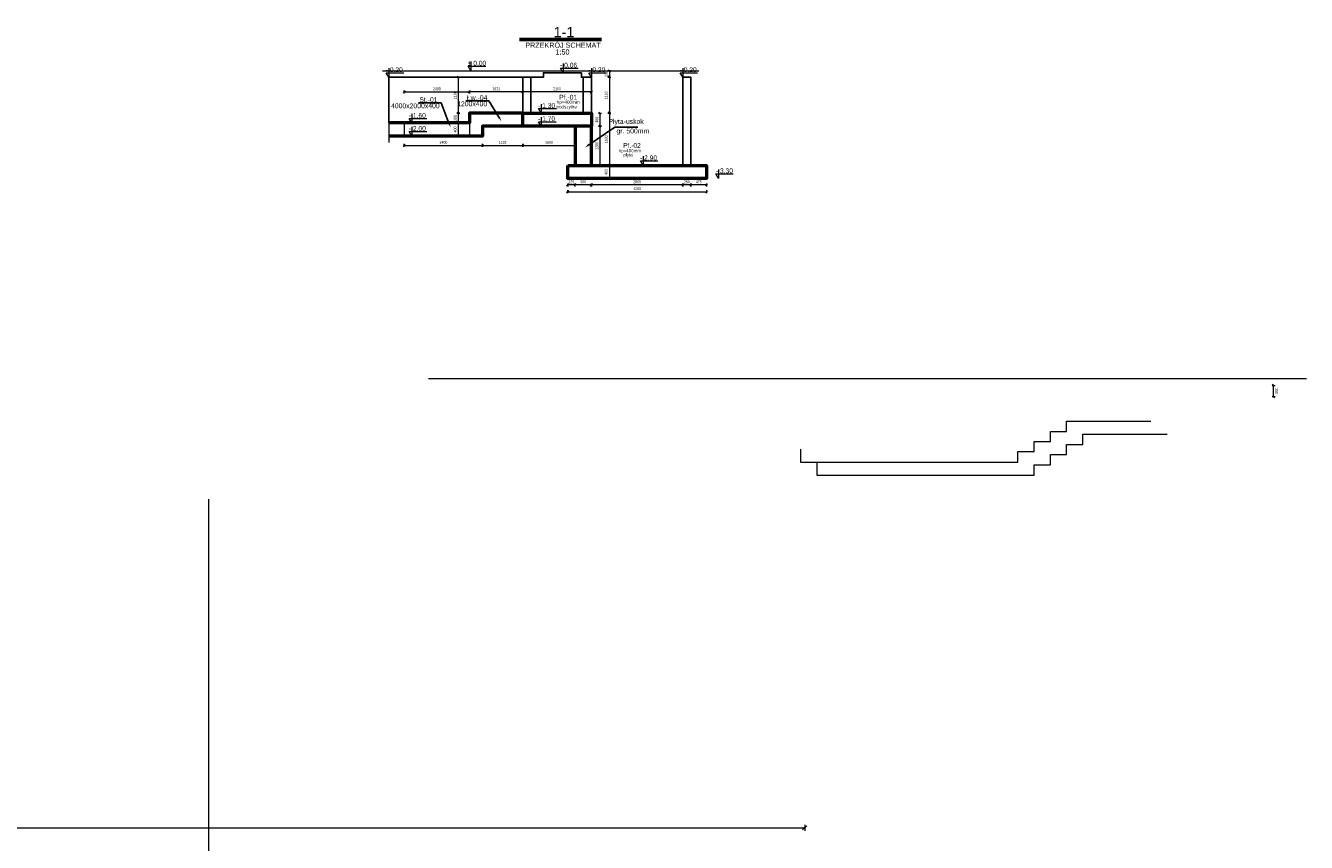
# Model space of a CAD drawing. Header units: millimetres. Extents: x -1893473 to 942156, y -568027 to 942944.
# Tile 56 of 256: x -98819 to -59588, y -260686 to -235667. Entities that reach past the tile are written whole.
import ezdxf
from ezdxf import colors
from ezdxf.entities.mleader import LeaderData, LeaderLine
from ezdxf.math import Vec2, Vec3

# ---------------------------------------------------------------- set-up
doc = ezdxf.new("R2010")
doc.units = ezdxf.units.MM
doc.header["$LTSCALE"] = 0.2
for name, color, linetype, lineweight in [('P-Linia1', 3, 'Continuous', 53), ('P-Linia3', 6, 'Continuous', 60), ('P-Opis', 1, 'Continuous', 9), ('P-Opis fundamenty', 193, 'Continuous', 9), ('P-Opis nadproża systemowe', 11, 'Continuous', 9), ('P-Opis ściany', 6, 'Continuous', 9), ('P-Wymiar', 142, 'Continuous', 9), ('P-Ściana żelbetowa', 50, 'Continuous', 30)]:
    doc.layers.add(name, color=color, linetype=linetype, lineweight=lineweight)
doc.styles.add('_Fd Opis', font='arial.ttf')
doc.styles.add('CDMSTYLE', font='arial.ttf', dxfattribs={"width": 0.8})
doc.styles.add('ROMANS', font='arial.ttf', dxfattribs={"width": 0.7})
doc.styles.get("Standard").update_dxf_attribs({"font": 'arial.ttf', "height": 25})
doc.dimstyles.new('A100', dxfattribs={"dimscale": 100, "dimtxt": 1.75, "dimasz": 0.05, "dimexe": 0, "dimexo": 0, "dimgap": 1, "dimtad": 1, "dimdec": 0, "dimrnd": 1, "dimdsep": 46, "dimtxsty": 'ROMANS', "dimblk": '[[[[[[[[', "dimcen": 2, "dimdle": 2, "dimse1": 1, "dimse2": 1, "dimclrd": 256, "dimclrt": 1, "dimadec": 0, "dimazin": 0, "dimtfac": 1, "dimtdec": 0, "dimtix": 1, "dimtmove": 2, "dimatfit": 3, "dimldrblk": '[[[[[[[[', "dimfxl": 1, "dimtvp": 0.6, "dimtolj": 1, "dimlwd": 9, "dimarcsym": 0})
doc.dimstyles.new('A50', dxfattribs={"dimscale": 50, "dimtxt": 1.75, "dimasz": 0.05, "dimexe": 0, "dimexo": 0, "dimgap": 1, "dimtad": 1, "dimdec": 0, "dimrnd": 1, "dimdsep": 46, "dimtxsty": 'ROMANS', "dimblk": '[[[[[[[[', "dimcen": 2, "dimdle": 2, "dimse1": 1, "dimse2": 1, "dimclrd": 256, "dimclrt": 1, "dimadec": 0, "dimazin": 0, "dimtfac": 1, "dimtdec": 0, "dimtix": 1, "dimtmove": 2, "dimatfit": 3, "dimldrblk": '[[[[[[[[', "dimfxl": 1, "dimtvp": 0.6, "dimtolj": 1, "dimlwd": -1, "dimarcsym": 0})

# ---------------------------------------------------------------- blocks, each defined once
blk = doc.blocks.new('[[[[[[[[')
at = {"layer": 'P-Wymiar'}
for p, q in [((-12.7, -12.7), (12.7, 12.7)), ((0, 0), (-4.6, 0)), ((0, 18), (0, -18))]:
    blk.add_line(p, q, dxfattribs=at)
blk = doc.blocks.new('*D3372')
at = {"layer": 'DEFPOINTS', "color": 0, "lineweight": 30, "transparency": 16777216}
for p in [(-81846, -237050), (-81797, -237250), (-80939, -237250)]:
    blk.add_point(p, dxfattribs=at)
at = {"layer": 'P-Wymiar', "transparency": 16777216}
for p, q in [((-80939, -237048), (-80939, -237045)), ((-80939, -237050), (-80939, -237250)), ((-80939, -237253), (-80939, -237255))]:
    blk.add_line(p, q, dxfattribs=at)
at = {"layer": 'P-Wymiar', "transparency": 16777216, "xscale": 2.5, "yscale": 2.5, "zscale": 2.5}
for p, rotation in [((-80939, -237050), 270), ((-80939, -237250), 90)]:
    blk.add_blockref('[[[[[[[[', p, dxfattribs=dict(at, rotation=rotation))
at = {"layer": 'P-Wymiar', "color": 1, "transparency": 16777216, "insert": (-81034, -237150), "char_height": 87.5, "attachment_point": 5, "rotation": 90, "style": 'ROMANS'}
blk.add_mtext('\\A1;200', dxfattribs=at)
blk = doc.blocks.new('*D3373')
at = {"layer": 'DEFPOINTS', "color": 0, "lineweight": 30, "transparency": 16777216}
for p in [(-81797, -237250), (-81490, -238350), (-80939, -238350)]:
    blk.add_point(p, dxfattribs=at)
at = {"layer": 'P-Wymiar', "transparency": 16777216}
blk.add_line((-80939, -237253), (-80939, -238348), dxfattribs=at)
at = {"layer": 'P-Wymiar', "transparency": 16777216, "xscale": 2.5, "yscale": 2.5, "zscale": 2.5}
for p, rotation in [((-80939, -237250), 90), ((-80939, -238350), 270)]:
    blk.add_blockref('[[[[[[[[', p, dxfattribs=dict(at, rotation=rotation))
at = {"layer": 'P-Wymiar', "color": 1, "transparency": 16777216, "insert": (-81034, -237800), "char_height": 87.5, "attachment_point": 5, "rotation": 90, "style": 'ROMANS'}
blk.add_mtext('\\A1;1100', dxfattribs=at)
blk = doc.blocks.new('*D3374')
at = {"layer": 'DEFPOINTS', "color": 0, "lineweight": 30, "transparency": 16777216}
for p in [(-81490, -238350), (-81490, -239950), (-80939, -239950)]:
    blk.add_point(p, dxfattribs=at)
at = {"layer": 'P-Wymiar', "transparency": 16777216}
blk.add_line((-80939, -238353), (-80939, -239948), dxfattribs=at)
at = {"layer": 'P-Wymiar', "transparency": 16777216, "xscale": 2.5, "yscale": 2.5, "zscale": 2.5}
for p, rotation in [((-80939, -238350), 90), ((-80939, -239950), 270)]:
    blk.add_blockref('[[[[[[[[', p, dxfattribs=dict(at, rotation=rotation))
at = {"layer": 'P-Wymiar', "color": 1, "transparency": 16777216, "insert": (-81034, -239150), "char_height": 87.5, "attachment_point": 5, "rotation": 90, "style": 'ROMANS'}
blk.add_mtext('\\A1;1600', dxfattribs=at)
blk = doc.blocks.new('*D3375')
at = {"layer": 'DEFPOINTS', "color": 0, "lineweight": 30, "transparency": 16777216}
for p in [(-81490, -239950), (-81490, -240350), (-80939, -240350)]:
    blk.add_point(p, dxfattribs=at)
at = {"layer": 'P-Wymiar', "transparency": 16777216}
blk.add_line((-80939, -239953), (-80939, -240348), dxfattribs=at)
at = {"layer": 'P-Wymiar', "transparency": 16777216, "xscale": 2.5, "yscale": 2.5, "zscale": 2.5}
for p, rotation in [((-80939, -239950), 90), ((-80939, -240350), 270)]:
    blk.add_blockref('[[[[[[[[', p, dxfattribs=dict(at, rotation=rotation))
at = {"layer": 'P-Wymiar', "color": 1, "transparency": 16777216, "insert": (-81034, -240150), "char_height": 87.5, "attachment_point": 5, "rotation": 90, "style": 'ROMANS'}
blk.add_mtext('\\A1;400', dxfattribs=at)
blk = doc.blocks.new('*D3376')
at = {"layer": 'DEFPOINTS', "color": 0, "lineweight": 30, "transparency": 16777216}
for p in [(-78440, -239950), (-77965, -239950), (-78440, -240546)]:
    blk.add_point(p, dxfattribs=at)
at = {"layer": 'P-Wymiar', "transparency": 16777216}
blk.add_line((-77967, -240546), (-78437, -240546), dxfattribs=at)
at = {"layer": 'P-Wymiar', "transparency": 16777216, "xscale": 2.5, "yscale": 2.5, "zscale": 2.5, "rotation": 180}
blk.add_blockref('[[[[[[[[', (-78440, -240546), dxfattribs=at)
at = {"layer": 'P-Wymiar', "transparency": 16777216, "xscale": 2.5, "yscale": 2.5, "zscale": 2.5}
blk.add_blockref('[[[[[[[[', (-77965, -240546), dxfattribs=at)
at = {"layer": 'P-Wymiar', "color": 1, "transparency": 16777216, "insert": (-78202, -240452), "char_height": 87.5, "attachment_point": 5, "style": 'ROMANS'}
blk.add_mtext('\\A1;475', dxfattribs=at)
blk = doc.blocks.new('*D3377')
at = {"layer": 'DEFPOINTS', "color": 0, "lineweight": 30, "transparency": 16777216}
for p in [(-78690, -239950), (-78440, -239950), (-78690, -240546)]:
    blk.add_point(p, dxfattribs=at)
at = {"layer": 'P-Wymiar', "transparency": 16777216}
blk.add_line((-78442, -240546), (-78687, -240546), dxfattribs=at)
at = {"layer": 'P-Wymiar', "transparency": 16777216, "xscale": 2.5, "yscale": 2.5, "zscale": 2.5, "rotation": 180}
blk.add_blockref('[[[[[[[[', (-78690, -240546), dxfattribs=at)
at = {"layer": 'P-Wymiar', "transparency": 16777216, "xscale": 2.5, "yscale": 2.5, "zscale": 2.5}
blk.add_blockref('[[[[[[[[', (-78440, -240546), dxfattribs=at)
at = {"layer": 'P-Wymiar', "color": 1, "transparency": 16777216, "insert": (-78565, -240451), "char_height": 87.5, "attachment_point": 5, "style": 'ROMANS'}
blk.add_mtext('\\A1;250', dxfattribs=at)
blk = doc.blocks.new('*D3378')
at = {"layer": 'DEFPOINTS', "color": 0, "lineweight": 30, "transparency": 16777216}
for p in [(-81490, -239950), (-78690, -239950), (-81490, -240546)]:
    blk.add_point(p, dxfattribs=at)
at = {"layer": 'P-Wymiar', "transparency": 16777216}
blk.add_line((-78692, -240546), (-81487, -240546), dxfattribs=at)
at = {"layer": 'P-Wymiar', "transparency": 16777216, "xscale": 2.5, "yscale": 2.5, "zscale": 2.5, "rotation": 180}
blk.add_blockref('[[[[[[[[', (-81490, -240546), dxfattribs=at)
at = {"layer": 'P-Wymiar', "transparency": 16777216, "xscale": 2.5, "yscale": 2.5, "zscale": 2.5}
blk.add_blockref('[[[[[[[[', (-78690, -240546), dxfattribs=at)
at = {"layer": 'P-Wymiar', "color": 1, "transparency": 16777216, "insert": (-80090, -240451), "char_height": 87.5, "attachment_point": 5, "style": 'ROMANS'}
blk.add_mtext('\\A1;2800', dxfattribs=at)
blk = doc.blocks.new('*D3379')
at = {"layer": 'DEFPOINTS', "color": 0, "lineweight": 30, "transparency": 16777216}
for p in [(-81990, -239950), (-81490, -239950), (-81990, -240546)]:
    blk.add_point(p, dxfattribs=at)
at = {"layer": 'P-Wymiar', "transparency": 16777216}
blk.add_line((-81492, -240546), (-81987, -240546), dxfattribs=at)
at = {"layer": 'P-Wymiar', "transparency": 16777216, "xscale": 2.5, "yscale": 2.5, "zscale": 2.5, "rotation": 180}
blk.add_blockref('[[[[[[[[', (-81990, -240546), dxfattribs=at)
at = {"layer": 'P-Wymiar', "transparency": 16777216, "xscale": 2.5, "yscale": 2.5, "zscale": 2.5}
blk.add_blockref('[[[[[[[[', (-81490, -240546), dxfattribs=at)
at = {"layer": 'P-Wymiar', "color": 1, "transparency": 16777216, "insert": (-81740, -240451), "char_height": 87.5, "attachment_point": 5, "style": 'ROMANS'}
blk.add_mtext('\\A1;500', dxfattribs=at)
blk = doc.blocks.new('*D3380')
at = {"layer": 'DEFPOINTS', "color": 0, "lineweight": 30, "transparency": 16777216}
for p in [(-82215, -239950), (-81990, -239950), (-82215, -240546)]:
    blk.add_point(p, dxfattribs=at)
at = {"layer": 'P-Wymiar', "transparency": 16777216}
for p, q in [((-82217, -240546), (-82220, -240546)), ((-81990, -240546), (-82215, -240546)), ((-81987, -240546), (-81985, -240546))]:
    blk.add_line(p, q, dxfattribs=at)
at = {"layer": 'P-Wymiar', "transparency": 16777216, "xscale": 2.5, "yscale": 2.5, "zscale": 2.5}
blk.add_blockref('[[[[[[[[', (-82215, -240546), dxfattribs=at)
at = {"layer": 'P-Wymiar', "transparency": 16777216, "xscale": 2.5, "yscale": 2.5, "zscale": 2.5, "rotation": 180}
blk.add_blockref('[[[[[[[[', (-81990, -240546), dxfattribs=at)
at = {"layer": 'P-Wymiar', "color": 1, "transparency": 16777216, "insert": (-82102, -240451), "char_height": 87.5, "attachment_point": 5, "style": 'ROMANS'}
blk.add_mtext('\\A1;225', dxfattribs=at)
blk = doc.blocks.new('*D3381')
at = {"layer": 'DEFPOINTS', "color": 0, "lineweight": 30, "transparency": 16777216}
for p in [(-82215, -239950), (-77965, -239950), (-77965, -240757)]:
    blk.add_point(p, dxfattribs=at)
at = {"layer": 'P-Wymiar', "transparency": 16777216}
blk.add_line((-82212, -240757), (-77967, -240757), dxfattribs=at)
at = {"layer": 'P-Wymiar', "transparency": 16777216, "xscale": 2.5, "yscale": 2.5, "zscale": 2.5, "rotation": 180}
blk.add_blockref('[[[[[[[[', (-82215, -240757), dxfattribs=at)
at = {"layer": 'P-Wymiar', "transparency": 16777216, "xscale": 2.5, "yscale": 2.5, "zscale": 2.5}
blk.add_blockref('[[[[[[[[', (-77965, -240757), dxfattribs=at)
at = {"layer": 'P-Wymiar', "color": 1, "transparency": 16777216, "insert": (-80090, -240663), "char_height": 87.5, "attachment_point": 5, "style": 'ROMANS'}
blk.add_mtext('\\A1;4250', dxfattribs=at)
blk = doc.blocks.new('*D3382')
at = {"layer": 'DEFPOINTS', "color": 0, "lineweight": 30, "transparency": 16777216}
for p in [(-87221, -239050), (-84821, -239050), (-84821, -239338)]:
    blk.add_point(p, dxfattribs=at)
at = {"layer": 'P-Wymiar', "transparency": 16777216}
blk.add_line((-87218, -239338), (-84823, -239338), dxfattribs=at)
at = {"layer": 'P-Wymiar', "transparency": 16777216, "xscale": 2.5, "yscale": 2.5, "zscale": 2.5, "rotation": 180}
blk.add_blockref('[[[[[[[[', (-87221, -239338), dxfattribs=at)
at = {"layer": 'P-Wymiar', "transparency": 16777216, "xscale": 2.5, "yscale": 2.5, "zscale": 2.5}
blk.add_blockref('[[[[[[[[', (-84821, -239338), dxfattribs=at)
at = {"layer": 'P-Wymiar', "color": 1, "transparency": 16777216, "insert": (-86021, -239243), "char_height": 87.5, "attachment_point": 5, "style": 'ROMANS'}
blk.add_mtext('\\A1;2400', dxfattribs=at)
blk = doc.blocks.new('*D3383')
at = {"layer": 'DEFPOINTS', "color": 0, "lineweight": 30, "transparency": 16777216}
for p in [(-83590, -238750), (-84821, -239050), (-83590, -239338)]:
    blk.add_point(p, dxfattribs=at)
at = {"layer": 'P-Wymiar', "transparency": 16777216}
blk.add_line((-84818, -239338), (-83592, -239338), dxfattribs=at)
at = {"layer": 'P-Wymiar', "transparency": 16777216, "xscale": 2.5, "yscale": 2.5, "zscale": 2.5, "rotation": 180}
blk.add_blockref('[[[[[[[[', (-84821, -239338), dxfattribs=at)
at = {"layer": 'P-Wymiar', "transparency": 16777216, "xscale": 2.5, "yscale": 2.5, "zscale": 2.5}
blk.add_blockref('[[[[[[[[', (-83590, -239338), dxfattribs=at)
at = {"layer": 'P-Wymiar', "color": 1, "transparency": 16777216, "insert": (-84205, -239243), "char_height": 87.5, "attachment_point": 5, "style": 'ROMANS'}
blk.add_mtext('\\A1;1231', dxfattribs=at)
blk = doc.blocks.new('*D3384')
at = {"layer": 'DEFPOINTS', "color": 0, "lineweight": 30, "transparency": 16777216}
for p in [(-83590, -238750), (-81990, -238750), (-81990, -239338)]:
    blk.add_point(p, dxfattribs=at)
at = {"layer": 'P-Wymiar', "transparency": 16777216}
blk.add_line((-83587, -239338), (-81992, -239338), dxfattribs=at)
at = {"layer": 'P-Wymiar', "transparency": 16777216, "xscale": 2.5, "yscale": 2.5, "zscale": 2.5, "rotation": 180}
blk.add_blockref('[[[[[[[[', (-83590, -239338), dxfattribs=at)
at = {"layer": 'P-Wymiar', "transparency": 16777216, "xscale": 2.5, "yscale": 2.5, "zscale": 2.5}
blk.add_blockref('[[[[[[[[', (-81990, -239338), dxfattribs=at)
at = {"layer": 'P-Wymiar', "color": 1, "transparency": 16777216, "insert": (-82790, -239243), "char_height": 87.5, "attachment_point": 5, "style": 'ROMANS'}
blk.add_mtext('\\A1;1600', dxfattribs=at)
blk = doc.blocks.new('*D3385')
at = {"layer": 'DEFPOINTS', "color": 0, "lineweight": 30, "transparency": 16777216}
for p in [(-83590, -237250), (-85566, -238350), (-83590, -238350)]:
    blk.add_point(p, dxfattribs=at)
at = {"layer": 'P-Wymiar', "transparency": 16777216}
blk.add_line((-85566, -237253), (-85566, -238348), dxfattribs=at)
at = {"layer": 'P-Wymiar', "transparency": 16777216, "xscale": 2.5, "yscale": 2.5, "zscale": 2.5}
for p, rotation in [((-85566, -237250), 90), ((-85566, -238350), 270)]:
    blk.add_blockref('[[[[[[[[', p, dxfattribs=dict(at, rotation=rotation))
at = {"layer": 'P-Wymiar', "color": 1, "transparency": 16777216, "insert": (-85661, -237800), "char_height": 87.5, "attachment_point": 5, "rotation": 90, "style": 'ROMANS'}
blk.add_mtext('\\A1;1100', dxfattribs=at)
blk = doc.blocks.new('*D3386')
at = {"layer": 'DEFPOINTS', "color": 0, "lineweight": 30, "transparency": 16777216}
for p in [(-83590, -238350), (-85566, -238650), (-85221, -238650)]:
    blk.add_point(p, dxfattribs=at)
at = {"layer": 'P-Wymiar', "transparency": 16777216}
blk.add_line((-85566, -238353), (-85566, -238648), dxfattribs=at)
at = {"layer": 'P-Wymiar', "transparency": 16777216, "xscale": 2.5, "yscale": 2.5, "zscale": 2.5}
for p, rotation in [((-85566, -238350), 90), ((-85566, -238650), 270)]:
    blk.add_blockref('[[[[[[[[', p, dxfattribs=dict(at, rotation=rotation))
at = {"layer": 'P-Wymiar', "color": 1, "transparency": 16777216, "insert": (-85661, -238500), "char_height": 87.5, "attachment_point": 5, "rotation": 90, "style": 'ROMANS'}
blk.add_mtext('\\A1;300', dxfattribs=at)
blk = doc.blocks.new('*D3387')
at = {"layer": 'DEFPOINTS', "color": 0, "lineweight": 30, "transparency": 16777216}
for p in [(-85221, -238650), (-85566, -239050), (-84821, -239050)]:
    blk.add_point(p, dxfattribs=at)
at = {"layer": 'P-Wymiar', "transparency": 16777216}
blk.add_line((-85566, -238653), (-85566, -239048), dxfattribs=at)
at = {"layer": 'P-Wymiar', "transparency": 16777216, "xscale": 2.5, "yscale": 2.5, "zscale": 2.5}
for p, rotation in [((-85566, -238650), 90), ((-85566, -239050), 270)]:
    blk.add_blockref('[[[[[[[[', p, dxfattribs=dict(at, rotation=rotation))
at = {"layer": 'P-Wymiar', "color": 1, "transparency": 16777216, "insert": (-85661, -238850), "char_height": 87.5, "attachment_point": 5, "rotation": 90, "style": 'ROMANS'}
blk.add_mtext('\\A1;400', dxfattribs=at)
blk = doc.blocks.new('*D3388')
at = {"layer": 'DEFPOINTS', "color": 0, "lineweight": 30, "transparency": 16777216}
for p in [(-83590, -237700), (-83590, -238350), (-81490, -238350)]:
    blk.add_point(p, dxfattribs=at)
at = {"layer": 'P-Wymiar', "transparency": 16777216}
blk.add_line((-81492, -237700), (-83587, -237700), dxfattribs=at)
at = {"layer": 'P-Wymiar', "transparency": 16777216, "xscale": 2.5, "yscale": 2.5, "zscale": 2.5, "rotation": 180}
blk.add_blockref('[[[[[[[[', (-83590, -237700), dxfattribs=at)
at = {"layer": 'P-Wymiar', "transparency": 16777216, "xscale": 2.5, "yscale": 2.5, "zscale": 2.5}
blk.add_blockref('[[[[[[[[', (-81490, -237700), dxfattribs=at)
at = {"layer": 'P-Wymiar', "color": 1, "transparency": 16777216, "insert": (-82540, -237605), "char_height": 87.5, "attachment_point": 5, "style": 'ROMANS'}
blk.add_mtext('\\A1;2100', dxfattribs=at)
blk = doc.blocks.new('*D3389')
at = {"layer": 'DEFPOINTS', "color": 0, "lineweight": 30, "transparency": 16777216}
for p in [(-85221, -237700), (-85221, -238350), (-83590, -238350)]:
    blk.add_point(p, dxfattribs=at)
at = {"layer": 'P-Wymiar', "transparency": 16777216}
blk.add_line((-83592, -237700), (-85218, -237700), dxfattribs=at)
at = {"layer": 'P-Wymiar', "transparency": 16777216, "xscale": 2.5, "yscale": 2.5, "zscale": 2.5, "rotation": 180}
blk.add_blockref('[[[[[[[[', (-85221, -237700), dxfattribs=at)
at = {"layer": 'P-Wymiar', "transparency": 16777216, "xscale": 2.5, "yscale": 2.5, "zscale": 2.5}
blk.add_blockref('[[[[[[[[', (-83590, -237700), dxfattribs=at)
at = {"layer": 'P-Wymiar', "color": 1, "transparency": 16777216, "insert": (-84405, -237605), "char_height": 87.5, "attachment_point": 5, "style": 'ROMANS'}
blk.add_mtext('\\A1;1631', dxfattribs=at)
blk = doc.blocks.new('*D3390')
at = {"layer": 'DEFPOINTS', "color": 0, "lineweight": 30, "transparency": 16777216}
for p in [(-85221, -237700), (-87221, -238650), (-85221, -238650)]:
    blk.add_point(p, dxfattribs=at)
at = {"layer": 'P-Wymiar', "transparency": 16777216}
blk.add_line((-87218, -237700), (-85223, -237700), dxfattribs=at)
at = {"layer": 'P-Wymiar', "transparency": 16777216, "xscale": 2.5, "yscale": 2.5, "zscale": 2.5, "rotation": 180}
blk.add_blockref('[[[[[[[[', (-87221, -237700), dxfattribs=at)
at = {"layer": 'P-Wymiar', "transparency": 16777216, "xscale": 2.5, "yscale": 2.5, "zscale": 2.5}
blk.add_blockref('[[[[[[[[', (-85221, -237700), dxfattribs=at)
at = {"layer": 'P-Wymiar', "color": 1, "transparency": 16777216, "insert": (-86221, -237605), "char_height": 87.5, "attachment_point": 5, "style": 'ROMANS'}
blk.add_mtext('\\A1;2000', dxfattribs=at)
blk = doc.blocks.new('*D3391')
at = {"layer": 'DEFPOINTS', "color": 0, "lineweight": 30, "transparency": 16777216}
for p in [(-81490, -238350), (-81490, -238750), (-81228, -238750)]:
    blk.add_point(p, dxfattribs=at)
at = {"layer": 'P-Wymiar', "transparency": 16777216}
blk.add_line((-81228, -238353), (-81228, -238748), dxfattribs=at)
at = {"layer": 'P-Wymiar', "transparency": 16777216, "xscale": 2.5, "yscale": 2.5, "zscale": 2.5}
for p, rotation in [((-81228, -238350), 90), ((-81228, -238750), 270)]:
    blk.add_blockref('[[[[[[[[', p, dxfattribs=dict(at, rotation=rotation))
at = {"layer": 'P-Wymiar', "color": 1, "transparency": 16777216, "insert": (-81323, -238550), "char_height": 87.5, "attachment_point": 5, "rotation": 90, "style": 'ROMANS'}
blk.add_mtext('\\A1;400', dxfattribs=at)
blk = doc.blocks.new('*D3392')
at = {"layer": 'DEFPOINTS', "color": 0, "lineweight": 30, "transparency": 16777216}
for p in [(-81490, -238750), (-81490, -239950), (-81228, -239950)]:
    blk.add_point(p, dxfattribs=at)
at = {"layer": 'P-Wymiar', "transparency": 16777216}
blk.add_line((-81228, -238753), (-81228, -239948), dxfattribs=at)
at = {"layer": 'P-Wymiar', "transparency": 16777216, "xscale": 2.5, "yscale": 2.5, "zscale": 2.5}
for p, rotation in [((-81228, -238750), 90), ((-81228, -239950), 270)]:
    blk.add_blockref('[[[[[[[[', p, dxfattribs=dict(at, rotation=rotation))
at = {"layer": 'P-Wymiar', "color": 1, "transparency": 16777216, "insert": (-81323, -239350), "char_height": 87.5, "attachment_point": 5, "rotation": 90, "style": 'ROMANS'}
blk.add_mtext('\\A1;1200', dxfattribs=at)
blk = doc.blocks.new('*D4844')
at = {"layer": 'DEFPOINTS', "color": 0, "transparency": 16777216}
for p in [(-129170, -254103), (-74955, -255438), (-74955, -260238)]:
    blk.add_point(p, dxfattribs=at)
at = {"layer": 'P-Wymiar', "lineweight": 9, "transparency": 16777216}
blk.add_line((-129165, -260238), (-74960, -260238), dxfattribs=at)
at = {"layer": 'P-Wymiar', "lineweight": 9, "transparency": 16777216, "xscale": 5, "yscale": 5, "zscale": 5, "rotation": 180}
blk.add_blockref('[[[[[[[[', (-129170, -260238), dxfattribs=at)
at = {"layer": 'P-Wymiar', "lineweight": 9, "transparency": 16777216, "xscale": 5, "yscale": 5, "zscale": 5}
blk.add_blockref('[[[[[[[[', (-74955, -260238), dxfattribs=at)
at = {"layer": 'P-Wymiar', "color": 1, "transparency": 16777216, "insert": (-102063, -260049), "char_height": 175, "attachment_point": 5, "style": 'ROMANS'}
blk.add_mtext('\\A1;54215', dxfattribs=at)
blk = doc.blocks.new('*D5607')
at = {"layer": 'DEFPOINTS', "color": 0, "transparency": 16777216}
for p in [(-60627, -246687), (-60594, -246687), (-60627, -247037)]:
    blk.add_point(p, dxfattribs=at)
at = {"layer": 'P-Opis fundamenty', "transparency": 16777216}
blk.add_line((-60594, -247034), (-60594, -246689), dxfattribs=at)
at = {"layer": 'P-Opis fundamenty', "transparency": 16777216, "xscale": 2.5, "yscale": 2.5, "zscale": 2.5}
for p, rotation in [((-60594, -246687), 90), ((-60594, -247037), 270)]:
    blk.add_blockref('[[[[[[[[', p, dxfattribs=dict(at, rotation=rotation))
at = {"layer": 'P-Opis fundamenty', "color": 1, "transparency": 16777216, "insert": (-60499, -246862), "char_height": 87.5, "attachment_point": 5, "rotation": 270, "style": 'ROMANS'}
blk.add_mtext('\\A1;350', dxfattribs=at)

msp = doc.modelspace()

# ---------------------------------------------------------------- linework, layer by layer
at = {"layer": 'P-Linia1'}
for points in [[(-83589.78109, -238350.14083), (-85220.86849, -238350.14083), (-85220.86849, -238650.14083), (-87220.86849, -238650.14083), (-87692.34255, -238650.14083)], [(-83589.78109, -238750.14083), (-84820.86849, -238750.14083), (-84820.86849, -239050.14083), (-87220.86849, -239050.14083), (-87692.34255, -239050.14083)]]:
    msp.add_lwpolyline(points, dxfattribs=at)
for points in [[(-83589.78109, -238350.14083), (-81489.72571, -238350.14083), (-81489.72571, -238750.14083), (-83589.78109, -238750.14083)], [(-81489.72571, -238750.14083), (-81989.72571, -238750.14083), (-81989.72571, -239950.14083), (-81489.72571, -239950.14083)], [(-82214.72571, -239950.14083), (-77964.72571, -239950.14083), (-77964.72571, -240350.14083), (-82214.72571, -240350.14083)]]:
    msp.add_lwpolyline(points, close=True, dxfattribs=at)
at = {"layer": 'P-Linia3', "color": 6, "linetype": 'Continuous'}
msp.add_line((-83692.16115, -236095.55717), (-81180.55543, -236095.55717), dxfattribs=at)
at = {"layer": 'P-Opis'}
for points in [[(-85180.21162, -236770.12318), (-85180.21162, -237050.14083), (-85261.04575, -236910.132), (-84726.70368, -236910.132)], [(-82352.68946, -236830.12318), (-82352.68946, -237110.14083), (-82433.52359, -236970.132), (-81899.18152, -236970.132)], [(-87692.34255, -236970.12318), (-87692.34255, -237250.14083), (-87773.17668, -237110.132), (-87238.83461, -237110.132)], [(-81489.72571, -236970.12318), (-81489.72571, -237250.14083), (-81570.55984, -237110.132), (-81036.21777, -237110.132)], [(-78689.72571, -236970.12318), (-78689.72571, -237250.14083), (-78770.55984, -237110.132), (-78236.21777, -237110.132)], [(-83025.80781, -238070.12318), (-83025.80781, -238350.14083), (-83106.64194, -238210.132), (-82572.29987, -238210.132)], [(-86986.15659, -238370.12318), (-86986.15659, -238650.14083), (-87066.99072, -238510.132), (-86532.64865, -238510.132)], [(-83025.80781, -238470.12318), (-83025.80781, -238750.14083), (-83106.64194, -238610.132), (-82572.29987, -238610.132)], [(-86986.15659, -238770.12318), (-86986.15659, -239050.14083), (-87066.99072, -238910.132), (-86532.64865, -238910.132)], [(-79903.67128, -239670.12318), (-79903.67128, -239950.14083), (-79984.50541, -239810.132), (-79450.16334, -239810.132)], [(-77595.13577, -240070.12318), (-77595.13577, -240350.14083), (-77675.96991, -240210.132), (-77141.62783, -240210.132)]]:
    msp.add_lwpolyline(points, dxfattribs=at)
at = {"layer": 'P-Opis fundamenty'}
msp.add_lwpolyline([(-59588.45987, -246486.64519), (-86480.38895, -246486.64519)], dxfattribs=at)
at = {"layer": 'P-Opis fundamenty', "color": 2}
msp.add_lwpolyline([(-75086.30587, -248636.64519), (-75086.30587, -249036.64519), (-68431.30587, -249036.64519), (-68431.30587, -248716.64519), (-67931.30587, -248716.64519), (-67931.30587, -248406.64519), (-67431.30587, -248406.64519), (-67431.30587, -248096.64519), (-66931.30587, -248096.64519), (-66931.30587, -247786.64519), (-64349.99082, -247786.64519)], dxfattribs=at)
at = {"layer": 'P-Opis fundamenty', "color": 1}
msp.add_lwpolyline([(-74586.30587, -249036.64519), (-74586.30587, -249436.64519), (-67931.30587, -249436.64519), (-67931.30587, -249116.64519), (-67431.30587, -249116.64519), (-67431.30587, -248806.64519), (-66931.30587, -248806.64519), (-66931.30587, -248496.64519), (-66431.30587, -248496.64519), (-66431.30587, -248186.64519), (-63849.99082, -248186.64519)], dxfattribs=at)
at = {"layer": 'P-Opis nadproża systemowe'}
for points in [[(-87887.32475, -237050.14083), (-78197.61421, -237050.14083)], [(-87692.34255, -238361.51294), (-87692.34255, -239244.43246)], [(-87220.86849, -238650.14083), (-87220.86849, -239050.14083)], [(-85220.86849, -238650.14083), (-85220.86849, -239050.14083)]]:
    msp.add_lwpolyline(points, dxfattribs=at)
at = {"layer": 'P-Wymiar', "color": 1, "true_color": 0xf50000}
msp.add_lwpolyline([(-93214.1819, -250174.97292), (-93214.1819, -280080.70981)], dxfattribs=at)
at = {"layer": 'P-Ściana żelbetowa', "lineweight": 25}
for points in [[(-87692.34255, -238650.14083), (-87692.34255, -237250.14083), (-83589.78109, -237250.14083)], [(-83339.78109, -237250.14083), (-82956.72581, -237250.14083), (-82956.72581, -237110.14083), (-81796.72581, -237110.14083), (-81796.72581, -237250.14083), (-81489.72571, -237250.14083)]]:
    msp.add_lwpolyline(points, dxfattribs=at)
for points in [[(-83589.78109, -237250.14083), (-83339.78109, -237250.14083), (-83339.78109, -238350.14083), (-83589.78109, -238350.14083)], [(-81739.72571, -237250.14083), (-81489.72571, -237250.14083), (-81489.72571, -238350.14083), (-81739.72571, -238350.14083)], [(-78689.72571, -237250.14083), (-78439.72571, -237250.14083), (-78439.72571, -239950.14083), (-78689.72571, -239950.14083)]]:
    msp.add_lwpolyline(points, close=True, dxfattribs=at)

# ---------------------------------------------------------------- texts
at = {"layer": 'P-Linia1', "color": 3, "linetype": 'Continuous', "char_height": 157.5, "width": 9350.9285929, "attachment_point": 5, "style": '_Fd Opis'}
for s, insert in [('PRZEKRÓJ SCHEMAT', (-82357.94764, -236267.81652)), ('1:50', (-82374.01885, -236475.88043))]:
    msp.add_mtext(s, dxfattribs=dict(at, insert=insert))
at = {"layer": 'P-Linia3', "color": 6, "linetype": 'Continuous', "insert": (-82329.75761, -235865.6404), "char_height": 315, "attachment_point": 5, "style": '_Fd Opis'}
msp.add_mtext('1-1', dxfattribs=at)
at = {"layer": 'P-Opis', "char_height": 146.25, "attachment_point": 4, "style": '_Fd Opis'}
for s, insert in [('{\\W0.8;%%P 0,00}', (-85275.45992, -236831.84537)), ('{\\W0.8;- 0,06}', (-82447.93776, -236891.84537)), ('{\\W0.8;- 0,20}', (-87787.59085, -237031.84537)), ('{\\W0.8;- 0,20}', (-81584.97401, -237031.84537)), ('{\\W0.8;- 0,20}', (-78784.97401, -237031.84537)), ('{\\W0.8;- 1,30}', (-83121.05611, -238131.84537)), ('{\\W0.8;- 1,60}', (-87081.4049, -238431.84537)), ('{\\W0.8;- 1,70}', (-83121.05611, -238531.84537)), ('{\\W0.8;- 2,00}', (-87081.4049, -238831.84537)), ('{\\W0.8;- 2,90}', (-79998.91958, -239731.84537)), ('{\\W0.8;- 3,30}', (-77674.47052, -240128.66593))]:
    msp.add_mtext(s, dxfattribs=dict(at, insert=insert))
at = {"layer": 'P-Opis fundamenty'}
for s, insert, char_height, attachment_point, style in [('{\\W0.8;4000x2000x400}', (-86137.02183, -238124.58725), 150, 6, '_Fd Opis'), ('{\\W0.8;St.-01}', (-86758.93228, -237935.11409), 150, 4, '_Fd Opis'), ('{\\W0.8;1200x400}', (-84680.56829, -238063.55647), 150, 6, '_Fd Opis'), ('{\\W0.8;Łw.-04}', (-85302.47874, -237874.08331), 150, 4, '_Fd Opis'), ('{\\H0.6667x;podszybie}', (-82245.21165, -238166.71606), 150, 5, 'CDMSTYLE'), ('{\\H0.6667x;hp=400mm}', (-82201.4038, -238026.30592), 150, 5, 'CDMSTYLE'), ('Pf.-01', (-82479.77396, -237862.81213), 150, 4, 'CDMSTYLE'), ('{\\W0.8;Płyta-uskok}', (-79885.35427, -238625.84772), 150, 6, '_Fd Opis'), ('{\\W0.8;gr. 500mm}', (-80720.15322, -238916.53157), 150, 4, '_Fd Opis'), ('Pf.-02', (-80514.59314, -239340.09742), 145, 4, 'CDMSTYLE'), ('{\\H0.6667x;hp=400mm}', (-80311.39191, -239513.0141), 145, 5, 'CDMSTYLE'), ('{\\H0.6667x;płyta}', (-80366.53518, -239638.16333), 145, 5, 'CDMSTYLE')]:
    msp.add_mtext(s, dxfattribs=dict(at, insert=insert, char_height=char_height, attachment_point=attachment_point, style=style))
at = {"layer": 'P-Opis ściany', "color": 212, "lineweight": 13, "true_color": 0xd100d1, "char_height": 160, "attachment_point": 4, "rotation": 359.999998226, "style": '_Fd Opis'}
for insert in [(98450.94841, -242489.87673), (107669.51488, -244590.74901)]:
    msp.add_mtext('\\pi-2007.8;{\\W0.8;Nie wystawiać starterów -\\P\\pi-1214.7;otwór drzwiowy}', dxfattribs=dict(at, insert=insert))

# ---------------------------------------------------------------- dimensions: what is measured, and where the dimension line sits
at = {"layer": 'P-Opis fundamenty'}
dim = msp.add_linear_dim(base=(-60593.71293, -246686.64519), p1=(-60627.46644, -247036.64519), p2=(-60627.46644, -246686.64519), angle=90, dimstyle='A50', dxfattribs=at)
dim.commit()
dim.dimension.update_dxf_attribs({"geometry": '*D5607', "text_midpoint": (-60499.00795, -246861.64519)})
at = {"layer": 'P-Wymiar'}
for base, p1, p2, picture, middle in [((-85566.48079, -238350.14083), (-83589.78109, -237250.14083), (-83589.78109, -238350.14083), '*D3385', (-85661.15593, -237800.14083)), ((-80939.02595, -237250.14083), (-81845.95659, -237050.14083), (-81796.72581, -237250.14083), '*D3372', (-81033.70109, -237150.14083)), ((-80939.02595, -238350.14083), (-81796.72581, -237250.14083), (-81489.72571, -238350.14083), '*D3373', (-81033.70109, -237800.14083)), ((-85566.48079, -238650.14083), (-83589.78109, -238350.14083), (-85220.86849, -238650.14083), '*D3386', (-85661.18577, -238500.14083)), ((-80939.02595, -239950.14083), (-81489.72571, -238350.14083), (-81489.72571, -239950.14083), '*D3374', (-81033.70109, -239150.14083)), ((-81228.0405, -238750.14083), (-81489.72571, -238350.14083), (-81489.72571, -238750.14083), '*D3391', (-81322.71564, -238550.14083)), ((-85566.48079, -239050.14083), (-85220.86849, -238650.14083), (-84820.86849, -239050.14083), '*D3387', (-85661.15593, -238850.14083)), ((-81228.0405, -239950.14083), (-81489.72571, -238750.14083), (-81489.72571, -239950.14083), '*D3392', (-81322.71564, -239350.14083)), ((-80939.02595, -240350.14083), (-81489.72571, -239950.14083), (-81489.72571, -240350.14083), '*D3375', (-81033.70109, -240150.14083))]:
    dim = msp.add_linear_dim(base=base, p1=p1, p2=p2, angle=90, dimstyle='A50', dxfattribs=at)
    dim.commit()
    dim.dimension.update_dxf_attribs({"geometry": picture, "text_midpoint": middle})
for base, p1, p2, picture, middle in [((-85220.86849, -237700.05416), (-87220.86849, -238650.14083), (-85220.86849, -238650.14083), '*D3390', (-86220.86849, -237605.37902)), ((-85220.86849, -237700.05416), (-83589.78109, -238350.14083), (-85220.86849, -238350.14083), '*D3389', (-84405.32479, -237605.34918)), ((-83589.78109, -237700.05416), (-81489.72571, -238350.14083), (-83589.78109, -238350.14083), '*D3388', (-82539.7534, -237605.37902)), ((-83589.78109, -239337.56773), (-84820.86849, -239050.14083), (-83589.78109, -238750.14083), '*D3383', (-84205.32479, -239242.86275)), ((-81989.72571, -239337.56773), (-83589.78109, -238750.14083), (-81989.72571, -238750.14083), '*D3384', (-82789.7534, -239242.89259)), ((-84820.86849, -239337.56773), (-87220.86849, -239050.14083), (-84820.86849, -239050.14083), '*D3382', (-86020.86849, -239242.89259)), ((-82214.72571, -240546.16019), (-81989.72571, -239950.14083), (-82214.72571, -239950.14083), '*D3380', (-82102.22571, -240451.48505)), ((-77964.72571, -240757.19548), (-82214.72571, -239950.14083), (-77964.72571, -239950.14083), '*D3381', (-80089.72571, -240662.52035)), ((-81989.72571, -240546.16019), (-81489.72571, -239950.14083), (-81989.72571, -239950.14083), '*D3379', (-81739.72571, -240451.48505)), ((-81489.72571, -240546.16019), (-78689.72571, -239950.14083), (-81489.72571, -239950.14083), '*D3378', (-80089.72571, -240451.48505)), ((-78689.72571, -240546.16019), (-78439.72571, -239950.14083), (-78689.72571, -239950.14083), '*D3377', (-78564.72571, -240451.48505)), ((-78439.72571, -240546.16019), (-77964.72571, -239950.14083), (-78439.72571, -239950.14083), '*D3376', (-78202.22571, -240451.66411))]:
    dim = msp.add_linear_dim(base=base, p1=p1, p2=p2, dimstyle='A50', dxfattribs=at)
    dim.commit()
    dim.dimension.update_dxf_attribs({"geometry": picture, "text_midpoint": middle})
dim = msp.add_linear_dim(base=(-74955.26604, -260238.00597), p1=(-129170.26604, -254102.69538), p2=(-74955.26604, -255438.09366), dimstyle='A100', override={"dimtmove": 0}, dxfattribs=at)
dim.commit()
dim.dimension.update_dxf_attribs({"geometry": '*D4844', "text_midpoint": (-102062.76604, -260048.6557)})

# ---------------------------------------------------------------- leaders
at = {"layer": 'P-Opis fundamenty'}
ml = msp.add_multileader_mtext('Standard', dxfattribs=at)
ml.set_content('         ', color=256)
ml.set_leader_properties()
ml.build(insert=Vec2(0, 0))
ml.multileader.update_dxf_attribs({"arrow_head_size": 120})
ctx = ml.context
ctx.base_point, ctx.arrow_head_size, ctx.plane_origin = Vec3(-86807.95213, -238031.503), 120, Vec3(-86904.33948, -240203.01185)
ctx.text_align_type = 2
notes = []
notes.append((ctx, [(1, (1, 1, 0), (-86089.28334, -238031.503), (-1, 0), 700.69608, [(0, [(-85797.94551, -238793.89478)], 0, [])])]))
ctx.mtext.insert, ctx.mtext.rotation, ctx.mtext.alignment, ctx.mtext.flow_direction = Vec3(-86791.97942, -238029.503), 6.2831853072, 3, 5
ml = msp.add_multileader_mtext('Standard', dxfattribs=at)
ml.set_content('         ', color=256)
ml.set_leader_properties()
ml.build(insert=Vec2(0, 0))
ml.multileader.update_dxf_attribs({"arrow_head_size": 120})
ctx = ml.context
ctx.base_point, ctx.arrow_head_size, ctx.plane_origin = Vec3(-85351.49859, -237970.47221), 120, Vec3(-85447.88594, -240141.98106)
ctx.text_align_type = 2
notes.append((ctx, [(1, (1, 1, 0), (-84632.8298, -237970.47221), (-1, 0), 700.69608, [(0, [(-84242.8298, -238600.47221)], 0, [])])]))
ctx.mtext.insert, ctx.mtext.rotation, ctx.mtext.alignment, ctx.mtext.flow_direction = Vec3(-85335.52588, -237968.47221), 6.2831853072, 3, 5
ml = msp.add_multileader_mtext('Standard', dxfattribs=at)
ml.set_content('         ', color=256)
ml.set_leader_properties()
ml.build(insert=Vec2(0, 0))
ml.multileader.update_dxf_attribs({"arrow_head_size": 120})
ctx = ml.context
ctx.base_point, ctx.arrow_head_size, ctx.plane_origin = Vec3(-80067.19563, -238777.13091), 120, Vec3(-79952.83557, -240948.63976)
notes.append((ctx, [(1, (1, 1, 0), (-80767.89171, -238777.13091), (1, 0), 700.69608, [(0, [(-81694.27697, -239407.13091)], 0, [])])]))
ctx.mtext.insert, ctx.mtext.flow_direction = Vec3(-80065.19563, -238775.13091), 5
for ctx, leaders in notes:
    for number, flags, end, landing, length, lines in leaders:
        leader = LeaderData()
        leader.index, (leader.has_last_leader_line, leader.has_dogleg_vector, leader.attachment_direction) = number, flags
        leader.last_leader_point, leader.dogleg_vector, leader.dogleg_length = Vec3(end), Vec3(landing), length
        for number, points, colour, breaks in lines:
            line = LeaderLine()
            line.index, line.vertices, line.color, line.breaks = number, Vec3.list(points), colors.encode_raw_color(colour), breaks
            leader.lines.append(line)
        ctx.leaders.append(leader)

doc.saveas('drawing.dxf')
